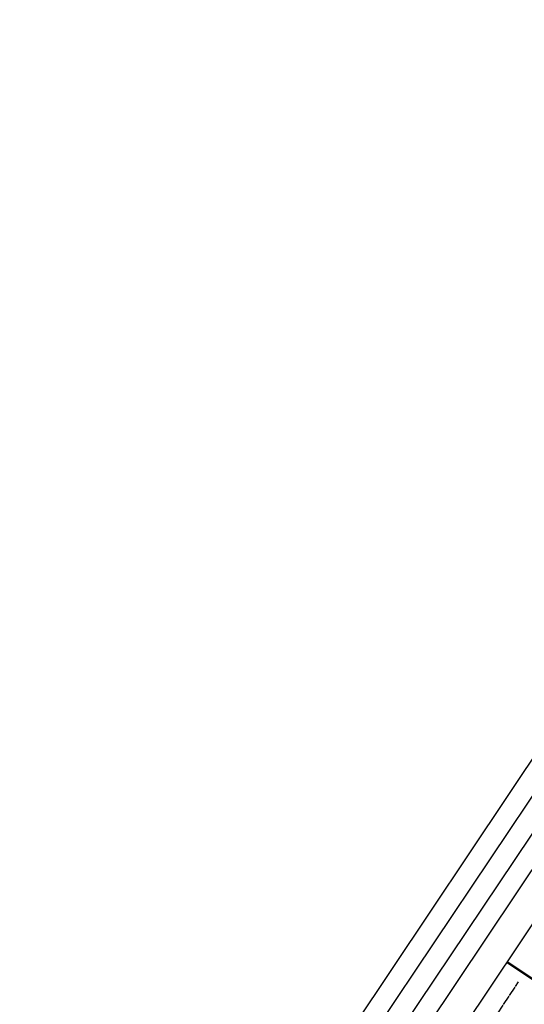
# Model space of a CAD drawing. Header units: inches. Extents: x 26089988 to 26091477, y 7484334 to 7485711.
# Tile 12 of 35: x 26090555 to 26090629, y 7484599 to 7484743. Entities that reach past the tile are written whole.
import ezdxf

# ---------------------------------------------------------------- set-up
doc = ezdxf.new("R2010")
doc.units = ezdxf.units.IN
doc.header["$MEASUREMENT"] = 0
doc.linetypes.add('brebarpr', pattern=[1.5625, 1.5, -0.0625])
doc.layers.add('BR_P_Rail_Object', color=230, linetype='Continuous')
doc.layers.add('BR_P_Rail_Reinforcing', color=30, linetype='brebarpr')

msp = doc.modelspace()

# ---------------------------------------------------------------- linework, layer by layer
at = {"layer": 'BR_P_Rail_Object'}
for p, q in [((26090486.96, 7484421.01), (26090703.06, 7484743.25)), ((26090489.45, 7484419.34), (26090705.55, 7484741.58)), ((26090708.04, 7484739.9), (26090491.94, 7484417.67)), ((26090494.43, 7484416), (26090710.54, 7484738.23)), ((26090497.06, 7484411.83), (26090714.27, 7484735.73))]:
    msp.add_line(p, q, dxfattribs=at)
at = {"layer": 'BR_P_Rail_Object', "lineweight": 53}
msp.add_line((26090626.61, 7484604.89), (26090635.69, 7484598.8), dxfattribs=at)
at = {"layer": 'BR_P_Rail_Reinforcing'}
msp.add_line((26090594.79, 7484552.18), (26090628.21, 7484602.01), dxfattribs=at)

doc.saveas('drawing.dxf')
